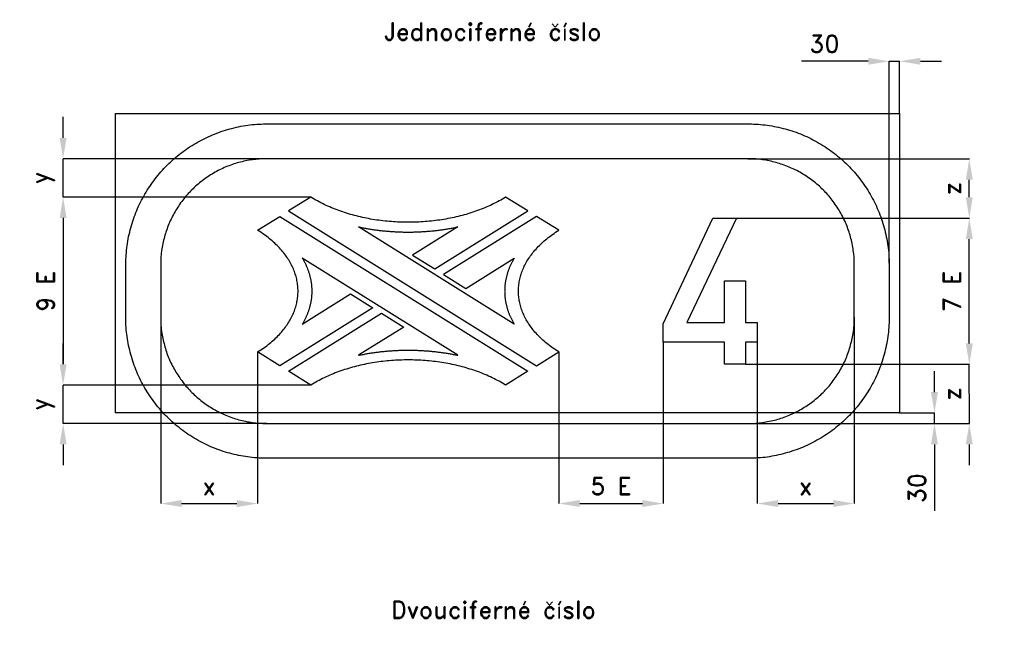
# Model space of a CAD drawing. Header units: millimetres. Extents: x -25 to 8296, y -165 to 4479.
# Tile 2 of 3: x -25 to 2800, y 2668 to 4479. Entities that reach past the tile are written whole.
import ezdxf

# ---------------------------------------------------------------- set-up
doc = ezdxf.new("R2010")
doc.units = ezdxf.units.MM
doc.header["$LTSCALE"] = 5
for name, color, linetype in [('Kóty', 2, 'Continuous'), ('Rozpiska', 7, 'Continuous'), ('Značka', 7, 'Continuous')]:
    doc.layers.add(name, color=color, linetype=linetype)
doc.styles.get("Standard").update_dxf_attribs({"font": 'romand.shx', "height": 50})
doc.dimstyles.get("Standard").update_dxf_attribs({"dimtxt": 50, "dimasz": 60, "dimexe": 0.18, "dimexo": 0.0625, "dimgap": 25, "dimtad": 1, "dimdec": 0, "dimzin": 0, "dimdsep": 46, "dimtxsty": 'Standard', "dimcen": 0.09, "dimadec": 0, "dimazin": 0, "dimtfac": 1, "dimtdec": 0, "dimtofl": 0, "dimtmove": 0, "dimatfit": 3, "dimfxl": 1, "dimtolj": 1, "dimtzin": 0, "dimarcsym": 0})

# ---------------------------------------------------------------- blocks, each defined once
blk = doc.blocks.new('*D2')
at = {"layer": 'Defpoints', "color": 0, "transparency": 16777216}
for p in [(685, 4080), (100, 3970), (810.7, 3970)]:
    blk.add_point(p, dxfattribs=at)
at = {"layer": 'Kóty', "color": 0, "lineweight": -2, "transparency": 16777216}
for p, q in [((100, 4140), (100, 4200)), ((684.9, 4080), (99.8, 4080)), ((810.6, 3970), (99.8, 3970)), ((100, 3910), (100, 3850))]:
    blk.add_line(p, q, dxfattribs=at)
at = {"layer": 'Kóty', "color": 0, "transparency": 16777216}
for points in [[(90, 4140), (110, 4140), (100, 4080)], [(90, 3910), (110, 3910), (100, 3970)]]:
    blk.add_solid(points, dxfattribs=at)
at = {"layer": 'Kóty', "color": 0, "transparency": 16777216, "insert": (41.7, 4025), "char_height": 50, "attachment_point": 5, "rotation": 90}
blk.add_mtext('\\A1;y', dxfattribs=at)
blk = doc.blocks.new('*D3')
at = {"layer": 'Defpoints', "color": 0, "transparency": 16777216}
for p in [(810.699, 3970), (100, 3430), (810.699, 3430)]:
    blk.add_point(p, dxfattribs=at)
at = {"layer": 'Kóty', "color": 0, "lineweight": -2, "transparency": 16777216}
for p, q in [((810.6365, 3970), (99.82, 3970)), ((100, 3910), (100, 3490)), ((810.6365, 3430), (99.82, 3430))]:
    blk.add_line(p, q, dxfattribs=at)
at = {"layer": 'Kóty', "color": 0, "transparency": 16777216}
for points in [[(90, 3910), (110, 3910), (100, 3970)], [(90, 3490), (110, 3490), (100, 3430)]]:
    blk.add_solid(points, dxfattribs=at)
at = {"layer": 'Kóty', "color": 0, "transparency": 16777216, "insert": (50, 3700), "char_height": 50, "attachment_point": 5, "rotation": 90}
blk.add_mtext('\\A1;9 E', dxfattribs=at)
blk = doc.blocks.new('*D4')
at = {"layer": 'Defpoints', "color": 0, "transparency": 16777216}
for p in [(810.7, 3430), (100, 3320), (685, 3320)]:
    blk.add_point(p, dxfattribs=at)
at = {"layer": 'Kóty', "color": 0, "lineweight": -2, "transparency": 16777216}
for p, q in [((100, 3490), (100, 3550)), ((810.6, 3430), (99.8, 3430)), ((684.9, 3320), (99.8, 3320)), ((100, 3260), (100, 3200))]:
    blk.add_line(p, q, dxfattribs=at)
at = {"layer": 'Kóty', "color": 0, "transparency": 16777216}
for points in [[(90, 3490), (110, 3490), (100, 3430)], [(90, 3260), (110, 3260), (100, 3320)]]:
    blk.add_solid(points, dxfattribs=at)
at = {"layer": 'Kóty', "color": 0, "transparency": 16777216, "insert": (41.7, 3375), "char_height": 50, "attachment_point": 5, "rotation": 90}
blk.add_mtext('\\A1;y', dxfattribs=at)
blk = doc.blocks.new('*D5')
at = {"layer": 'Defpoints', "color": 0, "transparency": 16777216}
for p in [(380, 3625), (658.229, 3525.29), (658.229, 3090)]:
    blk.add_point(p, dxfattribs=at)
at = {"layer": 'Kóty', "color": 0, "lineweight": -2, "transparency": 16777216}
for p, q in [((380, 3624.9375), (380, 3089.82)), ((658.229, 3525.2275), (658.229, 3089.82)), ((440, 3090), (598.229, 3090))]:
    blk.add_line(p, q, dxfattribs=at)
at = {"layer": 'Kóty', "color": 0, "transparency": 16777216}
for points in [[(440, 3100), (440, 3080), (380, 3090)], [(598.229, 3100), (598.229, 3080), (658.229, 3090)]]:
    blk.add_solid(points, dxfattribs=at)
at = {"layer": 'Kóty', "color": 0, "transparency": 16777216, "insert": (519.1145, 3140), "char_height": 50, "attachment_point": 5}
blk.add_mtext('\\A1;x', dxfattribs=at)
blk = doc.blocks.new('*D6')
at = {"layer": 'Defpoints', "color": 0, "transparency": 16777216}
for p in [(1822.14, 3553.39), (1522.23, 3525.29), (1822.14, 3090)]:
    blk.add_point(p, dxfattribs=at)
at = {"layer": 'Kóty', "color": 0, "lineweight": -2, "transparency": 16777216}
for p, q in [((1822.14, 3553.3275), (1822.14, 3089.82)), ((1522.23, 3525.2275), (1522.23, 3089.82)), ((1582.23, 3090), (1762.14, 3090))]:
    blk.add_line(p, q, dxfattribs=at)
at = {"layer": 'Kóty', "color": 0, "transparency": 16777216}
for points in [[(1582.23, 3100), (1582.23, 3080), (1522.23, 3090)], [(1762.14, 3100), (1762.14, 3080), (1822.14, 3090)]]:
    blk.add_solid(points, dxfattribs=at)
at = {"layer": 'Kóty', "color": 0, "transparency": 16777216, "insert": (1672.185, 3140), "char_height": 50, "attachment_point": 5}
blk.add_mtext('\\A1;5 E', dxfattribs=at)
blk = doc.blocks.new('*D7')
at = {"layer": 'Defpoints', "color": 0, "transparency": 16777216}
for p in [(2370, 3625), (2091.73, 3553.39), (2370, 3090)]:
    blk.add_point(p, dxfattribs=at)
at = {"layer": 'Kóty', "color": 0, "lineweight": -2, "transparency": 16777216}
for p, q in [((2370, 3624.9375), (2370, 3089.82)), ((2091.73, 3553.3275), (2091.73, 3089.82)), ((2151.73, 3090), (2310, 3090))]:
    blk.add_line(p, q, dxfattribs=at)
at = {"layer": 'Kóty', "color": 0, "transparency": 16777216}
for points in [[(2151.73, 3100), (2151.73, 3080), (2091.73, 3090)], [(2310, 3100), (2310, 3080), (2370, 3090)]]:
    blk.add_solid(points, dxfattribs=at)
at = {"layer": 'Kóty', "color": 0, "transparency": 16777216, "insert": (2230.865, 3140), "char_height": 50, "attachment_point": 5}
blk.add_mtext('\\A1;x', dxfattribs=at)
blk = doc.blocks.new('*D8')
at = {"layer": 'Defpoints', "color": 0, "transparency": 16777216}
for p in [(2065, 4080), (2700, 4080), (2032.01, 3909.43)]:
    blk.add_point(p, dxfattribs=at)
at = {"layer": 'Kóty', "color": 0, "lineweight": -2, "transparency": 16777216}
for p, q in [((2065.0625, 4080), (2700.18, 4080)), ((2700, 3969.43), (2700, 4020)), ((2032.0725, 3909.43), (2700.18, 3909.43))]:
    blk.add_line(p, q, dxfattribs=at)
at = {"layer": 'Kóty', "color": 0, "transparency": 16777216}
for points in [[(2690, 4020), (2710, 4020), (2700, 4080)], [(2690, 3969.43), (2710, 3969.43), (2700, 3909.43)]]:
    blk.add_solid(points, dxfattribs=at)
at = {"layer": 'Kóty', "color": 0, "transparency": 16777216, "insert": (2650, 3994.715), "char_height": 50, "attachment_point": 5, "rotation": 90}
blk.add_mtext('\\A1;z', dxfattribs=at)
blk = doc.blocks.new('*D9')
at = {"layer": 'Defpoints', "color": 0, "transparency": 16777216}
for p in [(2057.6, 3490), (2065, 3320), (2700, 3320)]:
    blk.add_point(p, dxfattribs=at)
at = {"layer": 'Kóty', "color": 0, "lineweight": -2, "transparency": 16777216}
for p, q in [((2700, 3550), (2700, 3610)), ((2057.6625, 3490), (2700.18, 3490)), ((2065.0625, 3320), (2700.18, 3320)), ((2700, 3260), (2700, 3200))]:
    blk.add_line(p, q, dxfattribs=at)
at = {"layer": 'Kóty', "color": 0, "transparency": 16777216}
for points in [[(2690, 3550), (2710, 3550), (2700, 3490)], [(2690, 3260), (2710, 3260), (2700, 3320)]]:
    blk.add_solid(points, dxfattribs=at)
at = {"layer": 'Kóty', "color": 0, "transparency": 16777216, "insert": (2650, 3405), "char_height": 50, "attachment_point": 5, "rotation": 90}
blk.add_mtext('\\A1;z', dxfattribs=at)
blk = doc.blocks.new('*D12')
at = {"layer": 'Defpoints', "color": 0, "transparency": 16777216}
for p in [(2470, 4360), (2500, 4210), (2470, 3780.6)]:
    blk.add_point(p, dxfattribs=at)
at = {"layer": 'Kóty', "color": 0, "lineweight": -2, "transparency": 16777216}
for p, q in [((2410, 4360), (2219, 4360)), ((2470, 3780.7), (2470, 4360.2)), ((2500, 4210.1), (2500, 4360.2)), ((2560, 4360), (2620, 4360))]:
    blk.add_line(p, q, dxfattribs=at)
at = {"layer": 'Kóty', "color": 0, "transparency": 16777216}
for points in [[(2410, 4370), (2410, 4350), (2470, 4360)], [(2560, 4370), (2560, 4350), (2500, 4360)]]:
    blk.add_solid(points, dxfattribs=at)
at = {"layer": 'Kóty', "color": 0, "transparency": 16777216, "insert": (2284.5, 4410), "char_height": 50, "attachment_point": 5}
blk.add_mtext('\\A1;30', dxfattribs=at)
blk = doc.blocks.new('*D13')
at = {"layer": 'Defpoints', "color": 0, "transparency": 16777216}
for p in [(2500.1, 3350), (2065, 3320), (2600, 3320)]:
    blk.add_point(p, dxfattribs=at)
at = {"layer": 'Kóty', "color": 0, "lineweight": -2, "transparency": 16777216}
for p, q in [((2600, 3410), (2600, 3470)), ((2500.1, 3350), (2600.2, 3350)), ((2065.1, 3320), (2600.2, 3320)), ((2600, 3260), (2600, 3069))]:
    blk.add_line(p, q, dxfattribs=at)
at = {"layer": 'Kóty', "color": 0, "transparency": 16777216}
for points in [[(2590, 3410), (2610, 3410), (2600, 3350)], [(2590, 3260), (2610, 3260), (2600, 3320)]]:
    blk.add_solid(points, dxfattribs=at)
at = {"layer": 'Kóty', "color": 0, "transparency": 16777216, "insert": (2550, 3134.5), "char_height": 50, "attachment_point": 5, "rotation": 90}
blk.add_mtext('\\A1;30', dxfattribs=at)
blk = doc.blocks.new('*D14')
at = {"layer": 'Defpoints', "color": 0, "transparency": 16777216}
for p in [(2032, 3909.4), (2700.1, 3909.4), (2057.7, 3490)]:
    blk.add_point(p, dxfattribs=at)
at = {"layer": 'Kóty', "color": 0, "lineweight": -2, "transparency": 16777216}
for p, q in [((2032.1, 3909.4), (2700.3, 3909.4)), ((2700.1, 3550), (2700.1, 3849.4)), ((2057.7, 3490), (2700.3, 3490))]:
    blk.add_line(p, q, dxfattribs=at)
at = {"layer": 'Kóty', "color": 0, "transparency": 16777216}
for points in [[(2690.1, 3849.4), (2710.1, 3849.4), (2700.1, 3909.4)], [(2690.1, 3550), (2710.1, 3550), (2700.1, 3490)]]:
    blk.add_solid(points, dxfattribs=at)
at = {"layer": 'Kóty', "color": 0, "transparency": 16777216, "insert": (2650.1, 3699.7), "char_height": 50, "attachment_point": 5, "rotation": 90}
blk.add_mtext('\\A1;7 E', dxfattribs=at)

msp = doc.modelspace()

# ---------------------------------------------------------------- linework, layer by layer
at = {"layer": 'Kóty'}
msp.add_line((2085.062, 3320), (2600.18, 3320), dxfattribs=at)
for points in [[(2469.998, 4360), (2500, 4360)], [(100, 3970), (100, 4080)], [(2700.18, 3320), (2700, 3490)], [(100, 3320), (100, 3430)], [(2600, 3320), (2600, 3350)]]:
    msp.add_lwpolyline(points, dxfattribs=at)
at = {"layer": 'Značka', "color": 3}
for points in [[(250, 3350), (250, 4210), (2500, 4210), (2500, 3350), (250, 3350)], [(810.699, 3970), (747.17, 3930.29), (1458.7, 3485.59), (1522.23, 3525.29), (1517.64, 3528.21), (1513.15, 3531.15), (1508.75, 3534.14), (1504.44, 3537.15), (1500.23, 3540.2), (1496.11, 3543.28), (1492.08, 3546.4), (1488.14, 3549.54), (1484.3, 3552.71), (1480.55, 3555.92), (1476.89, 3559.15), (1473.32, 3562.41), (1469.85, 3565.7), (1466.47, 3569.01), (1463.18, 3572.35), (1459.98, 3575.72), (1456.88, 3579.11), (1453.87, 3582.52), (1450.95, 3585.96), (1448.13, 3589.42), (1445.39, 3592.9), (1442.75, 3596.4), (1440.21, 3599.93), (1437.75, 3603.47), (1435.39, 3607.03), (1433.12, 3610.6), (1430.94, 3614.2), (1428.86, 3617.81), (1426.87, 3621.44), (1424.97, 3625.08), (1423.16, 3628.74), (1421.45, 3632.41), (1419.83, 3636.09), (1418.3, 3639.79), (1416.86, 3643.5), (1415.52, 3647.21), (1414.27, 3650.94), (1413.11, 3654.68), (1412.05, 3658.43), (1411.07, 3662.18), (1410.19, 3665.94), (1409.41, 3669.71), (1408.71, 3673.48), (1408.11, 3677.26), (1407.6, 3681.05), (1407.18, 3684.83), (1406.86, 3688.62), (1406.63, 3692.41), (1406.49, 3696.21), (1406.44, 3700), (1406.49, 3703.79), (1406.63, 3707.59), (1406.86, 3711.38), (1407.18, 3715.17), (1407.6, 3718.95), (1408.11, 3722.74), (1408.71, 3726.52), (1409.41, 3730.29), (1410.19, 3734.06), (1411.07, 3737.82), (1412.05, 3741.57), (1413.11, 3745.32), (1414.27, 3749.06), (1415.52, 3752.78), (1416.86, 3756.5), (1418.3, 3760.21), (1419.83, 3763.91), (1421.45, 3767.59), (1423.16, 3771.26), (1424.97, 3774.92), (1426.87, 3778.56), (1428.86, 3782.19), (1430.94, 3785.8), (1433.12, 3789.39), (1435.39, 3792.97), (1437.75, 3796.53), (1440.21, 3800.07), (1442.75, 3803.6), (1445.39, 3807.1), (1448.13, 3810.58), (1450.95, 3814.04), (1453.87, 3817.47), (1456.88, 3820.89), (1459.98, 3824.28), (1463.18, 3827.64), (1466.47, 3830.98), (1469.85, 3834.3), (1473.32, 3837.59), (1476.89, 3840.85), (1480.55, 3844.08), (1484.3, 3847.28), (1488.14, 3850.46), (1492.08, 3853.6), (1496.11, 3856.72), (1500.23, 3859.8), (1504.44, 3862.85), (1508.75, 3865.86), (1513.15, 3868.85), (1517.64, 3871.79), (1522.23, 3874.71), (1458.7, 3914.41), (1191.88, 3747.65), (1255.41, 3707.94), (1394.13, 3794.65), (1393.05, 3792.81), (1392, 3790.97), (1390.96, 3789.13), (1389.95, 3787.29), (1388.96, 3785.44), (1387.99, 3783.59), (1387.04, 3781.74), (1386.12, 3779.88), (1385.21, 3778.02), (1384.33, 3776.16), (1383.47, 3774.29), (1382.63, 3772.42), (1381.82, 3770.55), (1381.02, 3768.67), (1380.25, 3766.8), (1379.5, 3764.92), (1378.77, 3763.04), (1378.06, 3761.15), (1377.38, 3759.26), (1376.71, 3757.37), (1376.07, 3755.48), (1375.45, 3753.59), (1374.85, 3751.69), (1374.27, 3749.8), (1373.72, 3747.9), (1373.18, 3745.99), (1372.67, 3744.09), (1372.18, 3742.19), (1371.71, 3740.28), (1371.27, 3738.37), (1370.84, 3736.46), (1370.44, 3734.55), (1370.06, 3732.64), (1369.7, 3730.73), (1369.36, 3728.81), (1369.05, 3726.89), (1368.75, 3724.98), (1368.48, 3723.06), (1368.23, 3721.14), (1368, 3719.22), (1367.79, 3717.3), (1367.61, 3715.38), (1367.45, 3713.46), (1367.3, 3711.54), (1367.18, 3709.62), (1367.09, 3707.69), (1367.01, 3705.77), (1366.96, 3703.85), (1366.92, 3701.92), (1366.91, 3700), (1366.92, 3698.08), (1366.96, 3696.15), (1367.01, 3694.23), (1367.09, 3692.31), (1367.18, 3690.38), (1367.3, 3688.46), (1367.45, 3686.54), (1367.61, 3684.62), (1367.79, 3682.7), (1368, 3680.78), (1368.23, 3678.86), (1368.48, 3676.94), (1368.75, 3675.02), (1369.05, 3673.1), (1369.36, 3671.19), (1369.7, 3669.27), (1370.06, 3667.36), (1370.44, 3665.45), (1370.84, 3663.54), (1371.27, 3661.63), (1371.71, 3659.72), (1372.18, 3657.81), (1372.67, 3655.91), (1373.18, 3654), (1373.72, 3652.1), (1374.27, 3650.2), (1374.85, 3648.31), (1375.45, 3646.41), (1376.07, 3644.52), (1376.71, 3642.63), (1377.38, 3640.74), (1378.06, 3638.85), (1378.77, 3636.96), (1379.5, 3635.08), (1380.25, 3633.2), (1381.02, 3631.32), (1381.82, 3629.45), (1382.63, 3627.58), (1383.47, 3625.71), (1384.33, 3623.84), (1385.21, 3621.98), (1386.12, 3620.12), (1387.04, 3618.26), (1387.99, 3616.41), (1388.96, 3614.56), (1389.95, 3612.71), (1390.96, 3610.87), (1392, 3609.02), (1393.05, 3607.19), (1394.13, 3605.35), (947.693, 3884.38), (950.467, 3883.79), (953.246, 3883.22), (956.029, 3882.65), (958.817, 3882.1), (961.609, 3881.56), (964.406, 3881.03), (967.206, 3880.52), (970.011, 3880.02), (972.82, 3879.52), (975.632, 3879.04), (978.448, 3878.57), (981.268, 3878.12), (984.092, 3877.67), (986.919, 3877.24), (989.749, 3876.82), (992.583, 3876.41), (995.42, 3876.01), (998.26, 3875.63), (1001.1, 3875.25), (1003.95, 3874.89), (1006.8, 3874.54), (1009.65, 3874.21), (1012.5, 3873.88), (1015.36, 3873.57), (1018.22, 3873.26), (1021.08, 3872.97), (1023.95, 3872.69), (1026.81, 3872.43), (1029.68, 3872.17), (1032.55, 3871.93), (1035.42, 3871.7), (1038.3, 3871.48), (1041.17, 3871.27), (1044.05, 3871.08), (1046.93, 3870.89), (1049.81, 3870.72), (1052.69, 3870.56), (1055.57, 3870.41), (1058.46, 3870.28), (1061.34, 3870.15), (1064.23, 3870.04), (1067.12, 3869.94), (1070, 3869.85), (1072.89, 3869.77), (1075.78, 3869.71), (1078.67, 3869.65), (1081.56, 3869.61), (1084.45, 3869.58), (1087.34, 3869.56), (1090.23, 3869.56), (1093.12, 3869.56), (1096.01, 3869.58), (1098.9, 3869.61), (1101.79, 3869.65), (1104.68, 3869.71), (1107.57, 3869.77), (1110.45, 3869.85), (1113.34, 3869.94), (1116.23, 3870.04), (1119.11, 3870.15), (1122, 3870.28), (1124.88, 3870.41), (1127.77, 3870.56), (1130.65, 3870.72), (1133.53, 3870.89), (1136.41, 3871.08), (1139.28, 3871.27), (1142.16, 3871.48), (1145.03, 3871.7), (1147.91, 3871.93), (1150.78, 3872.17), (1153.64, 3872.43), (1156.51, 3872.69), (1159.37, 3872.97), (1162.24, 3873.26), (1165.1, 3873.57), (1167.95, 3873.88), (1170.81, 3874.21), (1173.66, 3874.54), (1176.51, 3874.89), (1179.35, 3875.25), (1182.2, 3875.63), (1185.04, 3876.01), (1187.87, 3876.41), (1190.71, 3876.82), (1193.54, 3877.24), (1196.36, 3877.67), (1199.19, 3878.12), (1202.01, 3878.57), (1204.82, 3879.04), (1207.64, 3879.52), (1210.45, 3880.02), (1213.25, 3880.52), (1216.05, 3881.03), (1218.85, 3881.56), (1221.64, 3882.1), (1224.43, 3882.65), (1227.21, 3883.22), (1229.99, 3883.79), (1232.76, 3884.38), (1102.93, 3803.24), (1166.46, 3763.53), (1433.29, 3930.29), (1369.76, 3970), (1365.1, 3967.13), (1360.38, 3964.33), (1355.61, 3961.58), (1350.78, 3958.88), (1345.91, 3956.25), (1340.98, 3953.67), (1335.99, 3951.16), (1330.96, 3948.7), (1325.88, 3946.29), (1320.76, 3943.95), (1315.59, 3941.66), (1310.37, 3939.43), (1305.11, 3937.26), (1299.8, 3935.15), (1294.46, 3933.09), (1289.07, 3931.1), (1283.65, 3929.16), (1278.19, 3927.28), (1272.69, 3925.45), (1267.15, 3923.69), (1261.59, 3921.98), (1255.98, 3920.33), (1250.35, 3918.74), (1244.68, 3917.2), (1238.99, 3915.73), (1233.26, 3914.31), (1227.51, 3912.95), (1221.73, 3911.64), (1215.93, 3910.4), (1210.1, 3909.21), (1204.25, 3908.08), (1198.37, 3907.01), (1192.48, 3906), (1186.57, 3905.04), (1180.63, 3904.15), (1174.68, 3903.31), (1168.72, 3902.53), (1162.74, 3901.8), (1156.75, 3901.14), (1150.74, 3900.53), (1144.72, 3899.98), (1138.69, 3899.49), (1132.65, 3899.05), (1126.61, 3898.68), (1120.56, 3898.36), (1114.5, 3898.1), (1108.43, 3897.89), (1102.37, 3897.75), (1096.3, 3897.66), (1090.23, 3897.63), (1084.16, 3897.66), (1078.09, 3897.75), (1072.02, 3897.89), (1065.96, 3898.1), (1059.9, 3898.36), (1053.85, 3898.68), (1047.8, 3899.05), (1041.77, 3899.49), (1035.74, 3899.98), (1029.72, 3900.53), (1023.71, 3901.14), (1017.72, 3901.8), (1011.74, 3902.53), (1005.77, 3903.31), (999.823, 3904.15), (993.891, 3905.04), (987.978, 3906), (982.084, 3907.01), (976.211, 3908.08), (970.359, 3909.21), (964.531, 3910.4), (958.727, 3911.64), (952.948, 3912.95), (947.196, 3914.31), (941.471, 3915.73), (935.775, 3917.2), (930.109, 3918.74), (924.474, 3920.33), (918.872, 3921.98), (913.302, 3923.69), (907.768, 3925.45), (902.268, 3927.28), (896.806, 3929.16), (891.382, 3931.1), (885.997, 3933.09), (880.652, 3935.15), (875.349, 3937.26), (870.088, 3939.43), (864.871, 3941.66), (859.698, 3943.95), (854.572, 3946.29), (849.493, 3948.7), (844.463, 3951.16), (839.482, 3953.67), (834.551, 3956.25), (829.672, 3958.88), (824.847, 3961.58), (820.075, 3964.33), (815.359, 3967.13), (810.699, 3970)], [(658.228, 3874.71), (721.758, 3914.41), (1433.29, 3469.71), (1369.76, 3430), (1365.1, 3432.87), (1360.38, 3435.67), (1355.61, 3438.42), (1350.78, 3441.12), (1345.91, 3443.75), (1340.98, 3446.33), (1335.99, 3448.84), (1330.96, 3451.3), (1325.88, 3453.71), (1320.76, 3456.05), (1315.59, 3458.34), (1310.37, 3460.57), (1305.11, 3462.74), (1299.8, 3464.85), (1294.46, 3466.91), (1289.07, 3468.9), (1283.65, 3470.84), (1278.19, 3472.72), (1272.69, 3474.55), (1267.15, 3476.31), (1261.59, 3478.02), (1255.98, 3479.67), (1250.35, 3481.26), (1244.68, 3482.8), (1238.99, 3484.27), (1233.26, 3485.69), (1227.51, 3487.05), (1221.73, 3488.36), (1215.93, 3489.6), (1210.1, 3490.79), (1204.25, 3491.92), (1198.37, 3492.99), (1192.48, 3494), (1186.57, 3494.96), (1180.63, 3495.85), (1174.68, 3496.69), (1168.72, 3497.47), (1162.74, 3498.2), (1156.75, 3498.86), (1150.74, 3499.47), (1144.72, 3500.02), (1138.69, 3500.51), (1132.65, 3500.95), (1126.61, 3501.32), (1120.56, 3501.64), (1114.5, 3501.9), (1108.43, 3502.11), (1102.37, 3502.25), (1096.3, 3502.34), (1090.23, 3502.37), (1084.16, 3502.34), (1078.09, 3502.25), (1072.02, 3502.11), (1065.96, 3501.9), (1059.9, 3501.64), (1053.85, 3501.32), (1047.8, 3500.95), (1041.77, 3500.51), (1035.74, 3500.02), (1029.72, 3499.47), (1023.71, 3498.86), (1017.72, 3498.2), (1011.74, 3497.47), (1005.77, 3496.69), (999.823, 3495.85), (993.891, 3494.96), (987.978, 3494), (982.084, 3492.99), (976.211, 3491.92), (970.359, 3490.79), (964.531, 3489.6), (958.727, 3488.36), (952.948, 3487.05), (947.196, 3485.69), (941.471, 3484.27), (935.775, 3482.8), (930.109, 3481.26), (924.474, 3479.67), (918.872, 3478.02), (913.302, 3476.31), (907.768, 3474.55), (902.268, 3472.72), (896.806, 3470.84), (891.382, 3468.9), (885.997, 3466.91), (880.652, 3464.85), (875.349, 3462.74), (870.088, 3460.57), (864.871, 3458.34), (859.698, 3456.05), (854.572, 3453.71), (849.493, 3451.3), (844.463, 3448.84), (839.482, 3446.33), (834.551, 3443.75), (829.672, 3441.12), (824.847, 3438.42), (820.075, 3435.67), (815.359, 3432.87), (810.699, 3430), (747.17, 3469.71), (1013.99, 3636.47), (1077.52, 3596.76), (947.693, 3515.62), (950.467, 3516.21), (953.246, 3516.78), (956.029, 3517.35), (958.817, 3517.9), (961.609, 3518.44), (964.406, 3518.97), (967.206, 3519.48), (970.011, 3519.98), (972.82, 3520.48), (975.632, 3520.96), (978.448, 3521.43), (981.268, 3521.88), (984.092, 3522.33), (986.919, 3522.76), (989.749, 3523.18), (992.583, 3523.59), (995.42, 3523.99), (998.26, 3524.37), (1001.1, 3524.75), (1003.95, 3525.11), (1006.8, 3525.46), (1009.65, 3525.79), (1012.5, 3526.12), (1015.36, 3526.43), (1018.22, 3526.74), (1021.08, 3527.03), (1023.95, 3527.31), (1026.81, 3527.57), (1029.68, 3527.83), (1032.55, 3528.07), (1035.42, 3528.3), (1038.3, 3528.52), (1041.17, 3528.73), (1044.05, 3528.92), (1046.93, 3529.11), (1049.81, 3529.28), (1052.69, 3529.44), (1055.57, 3529.59), (1058.46, 3529.72), (1061.34, 3529.85), (1064.23, 3529.96), (1067.12, 3530.06), (1070, 3530.15), (1072.89, 3530.23), (1075.78, 3530.29), (1078.67, 3530.35), (1081.56, 3530.39), (1084.45, 3530.42), (1087.34, 3530.44), (1090.23, 3530.44), (1093.12, 3530.44), (1096.01, 3530.42), (1098.9, 3530.39), (1101.79, 3530.35), (1104.68, 3530.29), (1107.57, 3530.23), (1110.45, 3530.15), (1113.34, 3530.06), (1116.23, 3529.96), (1119.11, 3529.85), (1122, 3529.72), (1124.88, 3529.59), (1127.77, 3529.44), (1130.65, 3529.28), (1133.53, 3529.11), (1136.41, 3528.92), (1139.28, 3528.73), (1142.16, 3528.52), (1145.03, 3528.3), (1147.91, 3528.07), (1150.78, 3527.83), (1153.64, 3527.57), (1156.51, 3527.31), (1159.37, 3527.03), (1162.24, 3526.74), (1165.1, 3526.43), (1167.95, 3526.12), (1170.81, 3525.79), (1173.66, 3525.46), (1176.51, 3525.11), (1179.35, 3524.75), (1182.2, 3524.37), (1185.04, 3523.99), (1187.87, 3523.59), (1190.71, 3523.18), (1193.54, 3522.76), (1196.36, 3522.33), (1199.19, 3521.88), (1202.01, 3521.43), (1204.82, 3520.96), (1207.64, 3520.48), (1210.45, 3519.98), (1213.25, 3519.48), (1216.05, 3518.97), (1218.85, 3518.44), (1221.64, 3517.9), (1224.43, 3517.35), (1227.21, 3516.78), (1229.99, 3516.21), (1232.76, 3515.62), (786.325, 3794.65), (787.403, 3792.81), (788.459, 3790.97), (789.493, 3789.13), (790.506, 3787.29), (791.497, 3785.44), (792.466, 3783.59), (793.413, 3781.74), (794.339, 3779.88), (795.242, 3778.02), (796.124, 3776.16), (796.984, 3774.29), (797.823, 3772.42), (798.639, 3770.55), (799.434, 3768.67), (800.207, 3766.8), (800.958, 3764.92), (801.688, 3763.04), (802.396, 3761.15), (803.082, 3759.26), (803.746, 3757.37), (804.388, 3755.48), (805.009, 3753.59), (805.608, 3751.69), (806.185, 3749.8), (806.74, 3747.9), (807.273, 3745.99), (807.785, 3744.09), (808.275, 3742.19), (808.743, 3740.28), (809.19, 3738.37), (809.614, 3736.46), (810.017, 3734.55), (810.398, 3732.64), (810.758, 3730.73), (811.095, 3728.81), (811.411, 3726.89), (811.705, 3724.98), (811.977, 3723.06), (812.228, 3721.14), (812.456, 3719.22), (812.663, 3717.3), (812.848, 3715.38), (813.011, 3713.46), (813.153, 3711.54), (813.273, 3709.62), (813.371, 3707.69), (813.447, 3705.77), (813.501, 3703.85), (813.534, 3701.92), (813.545, 3700), (813.534, 3698.08), (813.501, 3696.15), (813.447, 3694.23), (813.371, 3692.31), (813.273, 3690.38), (813.153, 3688.46), (813.011, 3686.54), (812.848, 3684.62), (812.663, 3682.7), (812.456, 3680.78), (812.228, 3678.86), (811.977, 3676.94), (811.705, 3675.02), (811.411, 3673.1), (811.095, 3671.19), (810.758, 3669.27), (810.398, 3667.36), (810.017, 3665.45), (809.614, 3663.54), (809.19, 3661.63), (808.743, 3659.72), (808.275, 3657.81), (807.785, 3655.91), (807.273, 3654), (806.74, 3652.1), (806.185, 3650.2), (805.608, 3648.31), (805.009, 3646.41), (804.388, 3644.52), (803.746, 3642.63), (803.082, 3640.74), (802.396, 3638.85), (801.688, 3636.96), (800.958, 3635.08), (800.207, 3633.2), (799.434, 3631.32), (798.639, 3629.45), (797.823, 3627.58), (796.984, 3625.71), (796.124, 3623.84), (795.242, 3621.98), (794.339, 3620.12), (793.413, 3618.26), (792.466, 3616.41), (791.497, 3614.56), (790.506, 3612.71), (789.493, 3610.87), (788.459, 3609.02), (787.403, 3607.19), (786.325, 3605.35), (925.052, 3692.06), (988.581, 3652.35), (721.758, 3485.59), (658.229, 3525.29), (662.814, 3528.21), (667.306, 3531.15), (671.706, 3534.14), (676.013, 3537.15), (680.228, 3540.2), (684.35, 3543.28), (688.379, 3546.4), (692.316, 3549.54), (696.16, 3552.71), (699.911, 3555.92), (703.57, 3559.15), (707.136, 3562.41), (710.61, 3565.7), (713.991, 3569.01), (717.279, 3572.35), (720.475, 3575.72), (723.578, 3579.11), (726.588, 3582.52), (729.506, 3585.96), (732.331, 3589.42), (735.064, 3592.9), (737.703, 3596.4), (740.251, 3599.93), (742.705, 3603.47), (745.067, 3607.03), (747.337, 3610.6), (749.514, 3614.2), (751.598, 3617.81), (753.589, 3621.44), (755.488, 3625.08), (757.294, 3628.74), (759.008, 3632.41), (760.629, 3636.09), (762.157, 3639.79), (763.593, 3643.5), (764.936, 3647.21), (766.187, 3650.94), (767.344, 3654.68), (768.41, 3658.43), (769.382, 3662.18), (770.262, 3665.94), (771.05, 3669.71), (771.744, 3673.48), (772.346, 3677.26), (772.856, 3681.05), (773.273, 3684.83), (773.597, 3688.62), (773.828, 3692.41), (773.967, 3696.21), (774.014, 3700), (773.967, 3703.79), (773.828, 3707.59), (773.597, 3711.38), (773.273, 3715.17), (772.856, 3718.95), (772.346, 3722.74), (771.744, 3726.52), (771.05, 3730.29), (770.262, 3734.06), (769.382, 3737.82), (768.41, 3741.57), (767.344, 3745.32), (766.187, 3749.06), (764.936, 3752.78), (763.593, 3756.5), (762.157, 3760.21), (760.629, 3763.91), (759.008, 3767.59), (757.294, 3771.26), (755.488, 3774.92), (753.589, 3778.56), (751.598, 3782.19), (749.514, 3785.8), (747.337, 3789.39), (745.067, 3792.97), (742.705, 3796.53), (740.251, 3800.07), (737.703, 3803.6), (735.064, 3807.1), (732.331, 3810.58), (729.506, 3814.04), (726.588, 3817.47), (723.578, 3820.89), (720.475, 3824.28), (717.279, 3827.64), (713.991, 3830.98), (710.61, 3834.3), (707.136, 3837.59), (703.57, 3840.85), (699.911, 3844.08), (696.16, 3847.28), (692.316, 3850.46), (688.379, 3853.6), (684.35, 3856.72), (680.228, 3859.8), (676.013, 3862.85), (671.706, 3865.86), (667.306, 3868.85), (662.814, 3871.79), (658.229, 3874.71)], [(1997.67, 3490), (1997.67, 3553.39), (1822.14, 3553.39), (1822.14, 3605.76), (1964.55, 3909.43), (2032.01, 3909.43), (1889.6, 3609.79), (1997.67, 3609.79), (1997.67, 3729.49), (2057.6, 3729.27), (2057.6, 3609.79), (2091.73, 3609.79), (2091.73, 3553.39), (2057.6, 3553.39), (2057.6, 3490), (1997.67, 3490)]]:
    msp.add_lwpolyline(points, dxfattribs=at)
for points in [[(685, 3220), (683.41, 3220), (681.819, 3220.01, -0.0321827), (629.524, 3223.68, -0.0354411), (578.131, 3234.35, -0.0362684), (528.431, 3251.16, -0.0344211), (481.582, 3274.79, -0.0337226), (437.933, 3303.9, -0.0340827), (398.622, 3338.62, -0.0342082), (363.863, 3377.92, -0.0342294), (334.791, 3421.58, -0.0340453), (311.326, 3468.46, -0.0334137), (294.354, 3518.13, -0.0341271), (283.501, 3569.55, -0.0367449), (280.012, 3621.82), (280.004, 3623.41), (280, 3625), (280, 3775), (280.005, 3776.59), (280.012, 3778.18, -0.0321802), (283.676, 3830.48, -0.0354433), (294.354, 3881.87, -0.0362681), (311.157, 3931.57, -0.0344196), (334.791, 3978.42, -0.0337215), (363.896, 4022.07, -0.034085), (398.622, 4061.38, -0.0342077), (437.924, 4096.14, -0.0342315), (481.582, 4125.21, -0.0340401), (528.463, 4148.67, -0.0334142), (578.131, 4165.65, -0.0341249), (629.548, 4176.5, -0.0367394), (681.819, 4179.99), (683.41, 4180), (685, 4180), (2065, 4180), (2066.59, 4180), (2068.18, 4179.99, -0.0321831), (2120.48, 4176.32, -0.035441), (2171.87, 4165.65, -0.0362692), (2221.57, 4148.84, -0.0344201), (2268.42, 4125.21, -0.0337225), (2312.07, 4096.1, -0.0340828), (2351.38, 4061.38, -0.0342074), (2386.14, 4022.08, -0.0342317), (2415.21, 3978.42, -0.0340411), (2438.67, 3931.54, -0.0334154), (2455.65, 3881.87, -0.0341248), (2466.5, 3830.45, -0.0367396), (2469.99, 3778.18), (2470, 3776.59), (2470, 3775), (2470, 3625), (2470, 3623.41), (2469.99, 3621.82, -0.0321831), (2466.32, 3569.52, -0.035441), (2455.65, 3518.13, -0.0362692), (2438.84, 3468.43, -0.0344201), (2415.21, 3421.58, -0.0337225), (2386.1, 3377.93, -0.0340828), (2351.38, 3338.62, -0.0342074), (2312.08, 3303.86, -0.0342317), (2268.42, 3274.79, -0.0340411), (2221.54, 3251.33, -0.0334154), (2171.87, 3234.35, -0.0341248), (2120.45, 3223.5, -0.0367396), (2068.18, 3220.01), (2066.59, 3220), (2065, 3220), (685, 3220)], [(685, 3320), (2065, 3320), (2066.2, 3320), (2067.4, 3320.01, 0.0321836), (2106.78, 3322.77, 0.0354439), (2145.48, 3330.81, 0.0362778), (2182.91, 3343.46, 0.0344268), (2218.19, 3361.26, 0.033725), (2251.06, 3383.18, 0.0340843), (2280.67, 3409.33, 0.0342075), (2306.84, 3438.93, 0.034229), (2328.74, 3471.81, 0.0340434), (2346.41, 3507.11, 0.033418), (2359.19, 3544.52, 0.0341321), (2367.36, 3583.24, 0.0367461), (2369.99, 3622.6), (2370, 3623.8), (2370, 3625), (2370, 3775), (2370, 3776.2), (2369.99, 3777.4, 0.0321836), (2367.23, 3816.78, 0.0354439), (2359.19, 3855.48, 0.0362778), (2346.54, 3892.91, 0.0344268), (2328.74, 3928.19, 0.033725), (2306.82, 3961.06, 0.0340843), (2280.67, 3990.67, 0.0342075), (2251.07, 4016.84, 0.034229), (2218.19, 4038.74, 0.0340434), (2182.89, 4056.41, 0.033418), (2145.48, 4069.19, 0.0341321), (2106.76, 4077.36, 0.0367461), (2067.4, 4079.99), (2066.2, 4080), (2065, 4080), (685, 4080), (683.802, 4080), (682.605, 4079.99, 0.032184), (643.222, 4077.23, 0.0354445), (604.519, 4069.19, 0.0362758), (567.09, 4056.54, 0.0344254), (531.809, 4038.74, 0.0337224), (498.937, 4016.82, 0.0340838), (469.332, 3990.67, 0.0342059), (443.156, 3961.07, 0.034229), (421.262, 3928.19, 0.0340427), (403.591, 3892.89, 0.0334143), (390.81, 3855.48, 0.0341268), (382.637, 3816.76, 0.0367438), (380.009, 3777.4, 0.00086626), (380.003, 3776.2), (380, 3775), (380, 3625), (380.004, 3623.8), (380.009, 3622.6, 0.0321798), (382.768, 3583.22, 0.0354432), (390.81, 3544.52, 0.0362683), (403.464, 3507.09, 0.034422), (421.262, 3471.81, 0.033723), (443.181, 3438.94, 0.0340855), (469.332, 3409.33, 0.0342094), (498.931, 3383.16, 0.0342279), (531.809, 3361.26, 0.0340447), (567.114, 3343.59, 0.0334171), (604.519, 3330.81, 0.0341326), (643.24, 3322.64, 0.0367467), (682.605, 3320.01), (683.802, 3320), (685, 3320)]]:
    msp.add_lwpolyline(points, format="xyb", dxfattribs=at)

# ---------------------------------------------------------------- texts
at = {"layer": 'Rozpiska', "color": 7, "char_height": 50, "attachment_point": 1}
for s, insert in [('\\pi18.80809;Jednociferné číslo', (1000, 4470)), ('\\pi41.42714;Dvouciferné číslo', (1000, 2810))]:
    msp.add_mtext_dynamic_manual_height_columns(s, width=749.52095, gutter_width=100, heights=[0], dxfattribs=dict(at, insert=insert))

# ---------------------------------------------------------------- dimensions: what is measured, and where the dimension line sits
at = {"layer": 'Kóty'}
dim = msp.add_linear_dim(base=(2469.998, 4360), p1=(2500, 4210), p2=(2469.998, 3780.599), dimstyle='Standard', dxfattribs=at)
dim.commit()
dim.dimension.update_dxf_attribs({"geometry": '*D12', "text_midpoint": (2284.522, 4410)})
for base, p1, p2, text, picture, middle in [((100, 3970), (685, 4080), (810.699, 3970), 'y', '*D2', (41.667, 4025)), ((2700, 4080), (2032.01, 3909.43), (2065, 4080), 'z', '*D8', (2650, 3994.715)), ((100, 3430), (810.699, 3970), (810.699, 3430), '9 E', '*D3', (50, 3700)), ((2700.075, 3909.43), (2057.663, 3490), (2032.01, 3909.43), '7 E', '*D14', (2650.075, 3699.715)), ((2700, 3320), (2057.6, 3490), (2065, 3320), 'z', '*D9', (2650, 3405)), ((100, 3320), (810.699, 3430), (685, 3320), 'y', '*D4', (41.667, 3375))]:
    dim = msp.add_linear_dim(base=base, p1=p1, p2=p2, angle=90, text=text, dimstyle='Standard', dxfattribs=at)
    dim.commit()
    dim.dimension.update_dxf_attribs({"geometry": picture, "text_midpoint": middle})
for base, p1, p2, text, picture, middle in [((658.229, 3090), (380, 3625), (658.229, 3525.29), 'x', '*D5', (519.115, 3140)), ((2370, 3090), (2091.73, 3553.39), (2370, 3625), 'x', '*D7', (2230.865, 3140)), ((1822.14, 3090), (1522.23, 3525.29), (1822.14, 3553.39), '5 E', '*D6', (1672.185, 3140))]:
    dim = msp.add_linear_dim(base=base, p1=p1, p2=p2, text=text, dimstyle='Standard', dxfattribs=at)
    dim.commit()
    dim.dimension.update_dxf_attribs({"geometry": picture, "text_midpoint": middle})
dim = msp.add_linear_dim(base=(2600, 3320), p1=(2500.062, 3350), p2=(2065, 3320), angle=90, dimstyle='Standard', dxfattribs=at)
dim.commit()
dim.dimension.update_dxf_attribs({"geometry": '*D13', "text_midpoint": (2550, 3134.524)})

doc.saveas('drawing.dxf')
